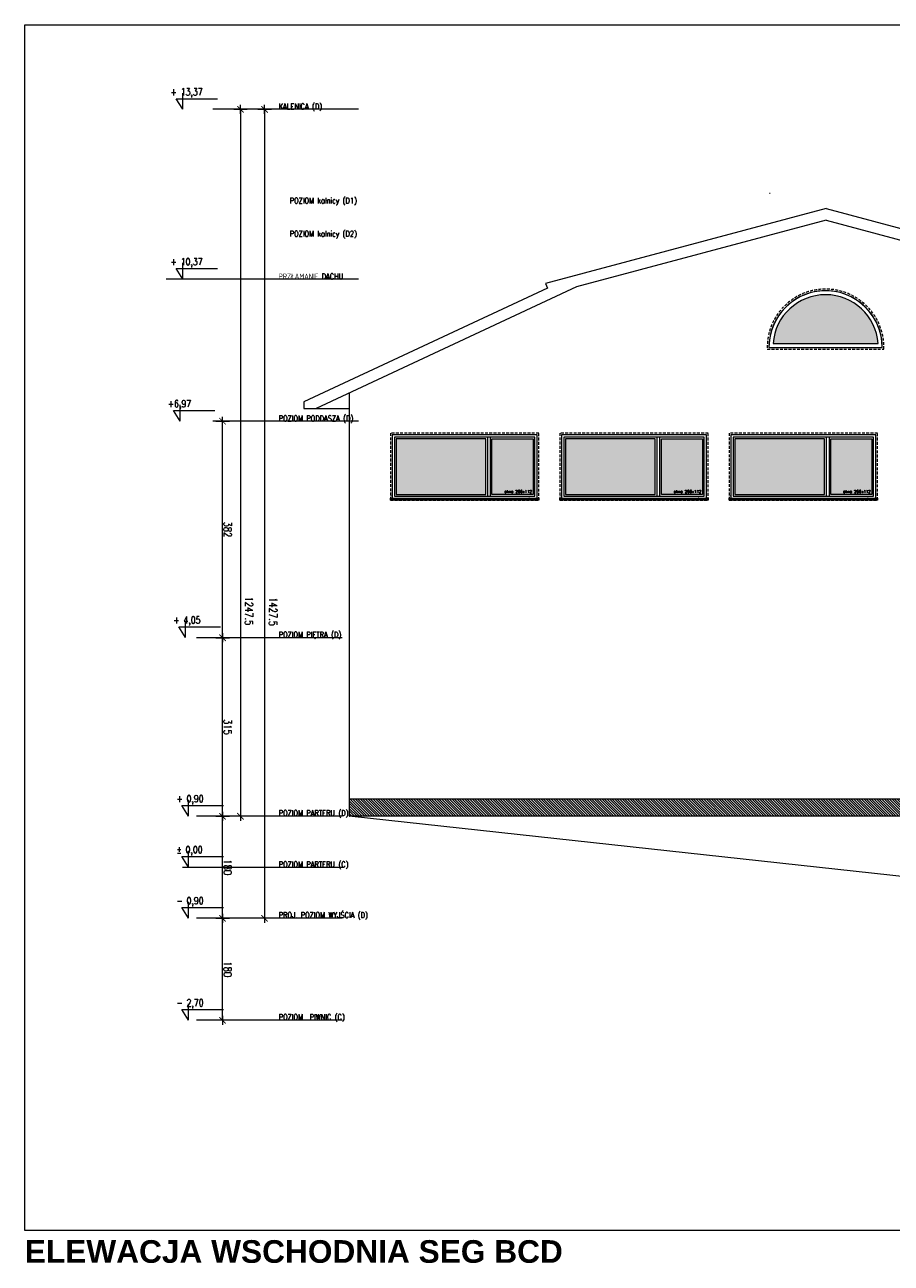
# Model space of a CAD drawing. Header units: millimetres. Extents: x -82287 to 177822, y -399756 to 0.
# Tile 36 of 228: x 61139 to 62668, y -238870 to -236685. Entities that reach past the tile are written whole.
import ezdxf
from ezdxf.enums import TextEntityAlignment as Align

# ---------------------------------------------------------------- set-up
doc = ezdxf.new("R2010")
doc.units = ezdxf.units.MM
doc.header["$MEASUREMENT"] = 0
doc.linetypes.add('SUŁOSZOWA - PB 21 03$0$CARKOVANA', pattern=[7.5, 5, -2.5])
doc.layers.get('DEFPOINTS').update_dxf_attribs({"lineweight": 50})
doc.layers.add('FL_XREF', color=252, linetype='Continuous')
for name, color, linetype, lineweight in [('SUŁOSZOWA - PB 21 03$0$! opisy okien elewacja', 251, 'Continuous', 0), ('SUŁOSZOWA - PB 21 03$0$!! 0_ Istn-okna', 251, 'Continuous', 0), ('SUŁOSZOWA - PB 21 03$0$!! 0_ Istn-sciany', 251, 'Continuous', 0), ('SUŁOSZOWA - PB 21 03$0$!! 0_ Opis', 251, 'Continuous', 0), ('SUŁOSZOWA - PB 21 03$0$!! 0_ WIDOK ELEWACJA', 251, 'Continuous', 0), ('SUŁOSZOWA - PB 21 03$0$!! 0_Opis_pom', 251, 'Continuous', 0), ('SUŁOSZOWA - PB 21 03$0$!! 1_Hatch dach', 251, 'Continuous', 0), ('SUŁOSZOWA - PB 21 03$0$!! 1_OPIS POM NOWE', 251, 'Continuous', 0), ('SUŁOSZOWA - PB 21 03$0$!! 2_ELEWACJA COKÓŁ', 251, 'Continuous', 0), ('SUŁOSZOWA - PB 21 03$0$0-rzedne-blok', 251, 'Continuous', 0)]:
    doc.layers.add(name, color=color, linetype=linetype, lineweight=lineweight)
doc.layers.add('SUŁOSZOWA - PB 21 03$0$ND', color=251, linetype='Continuous', lineweight=0, plot=False)
doc.styles.add('SUŁOSZOWA - PB 21 03$0$ARIAL', font='tahoma.ttf')
doc.styles.add('SUŁOSZOWA - PB 21 03$0$DEUTSCH', font='SIMPLEX8')
doc.styles.add('SUŁOSZOWA - PB 21 03$0$SIMPLEX', font='simplex.shx', dxfattribs={"width": 0.77})
doc.styles.add('SUŁOSZOWA - PB 21 03$0$STYLE10', font='arialbd.ttf')
doc.styles.add('SUŁOSZOWA - PB 21 03$0$TXT', font='simplex.shx')
doc.dimstyles.new('SUŁOSZOWA - PB 21 03$0$OL PB 100', dxfattribs={"dimscale": 4, "dimtxt": 3.5, "dimasz": 0.2, "dimexe": 10, "dimexo": 10, "dimgap": 0.5, "dimtad": 1, "dimdec": 1, "dimrnd": 0.5, "dimzin": 9, "dimdsep": 46, "dimtxsty": 'SUŁOSZOWA - PB 21 03$0$SIMPLEX', "dimblk": 'SUŁOSZOWA - PB 21 03$0$thick_MSz', "dimcen": 0.05, "dimdle": 8, "dimse1": 1, "dimse2": 1, "dimclrd": 256, "dimclre": 256, "dimclrt": 3, "dimadec": 1, "dimazin": 2, "dimtfac": 1, "dimtdec": 1, "dimtix": 1, "dimtofl": 0, "dimtmove": 2, "dimatfit": 3, "dimldrblk": 'SUŁOSZOWA - PB 21 03$0$thick_MSz', "dimfxl": 10, "dimfxlon": 1, "dimtolj": 1, "dimlwd": -1, "dimlwe": -1, "dimarcsym": 0})

# ---------------------------------------------------------------- blocks, each defined once
blk = doc.blocks.new('SUŁOSZOWA - PB 21 03$0$okno 266x112')
at = {"layer": 'SUŁOSZOWA - PB 21 03$0$!! 1_Hatch dach', "true_color": 0x575757}
h = blk.add_hatch(dxfattribs=at)
h.set_pattern_fill('ANSI31', color=251, scale=0.05, angle=180)
h.set_pattern_definition([(225, (48759.55389, -227260.51076), (0.11225320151, -0.11225320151), [])])
h.paths.add_polyline_path([(212, 10312.8), (-50, 10312.8), (-50, 10315.8), (212, 10315.8)])
h = blk.add_hatch(dxfattribs=at)
h.set_pattern_fill('DOTS', color=251, angle=180)
h.set_pattern_definition([(180, (0, 0), (-0.79375, -1.5875), [0, -1.5875])])
h.paths.add_polyline_path([(43.8, 10207.8), (202, 10207.8), (202, 10305.8), (43.8, 10305.8)])
h.paths.add_polyline_path([(32.8, 10207.8), (-40, 10207.8), (-40, 10305.8), (32.8, 10305.8)])
at = {"layer": 'SUŁOSZOWA - PB 21 03$0$! opisy okien elewacja'}
for p in [(209, 10314.3), (-33, 10312.8), (209, 10312.8), (209, 10308.3)]:
    blk.add_point(p, dxfattribs=at)
at = {"layer": 'SUŁOSZOWA - PB 21 03$0$!! 0_ Istn-okna', "linetype": 'SUŁOSZOWA - PB 21 03$0$CARKOVANA', "lineweight": 5}
blk.add_lwpolyline([(212, 10315.8), (-50, 10315.8), (-50, 10197.8), (212, 10197.8)], close=True, dxfattribs=at)
at = {"layer": 'SUŁOSZOWA - PB 21 03$0$!! 0_ Istn-okna'}
for points in [[(212, 10312.8), (-50, 10312.8), (-50, 10315.8), (212, 10315.8)], [(209, 10312.8), (-47, 10312.8), (-47, 10200.8), (209, 10200.8)], [(205, 10308.8), (-43, 10308.8), (-43, 10204.8), (205, 10204.8)], [(32.8, 10207.8), (-40, 10207.8), (-40, 10305.8), (32.8, 10305.8)], [(43.8, 10207.8), (202, 10207.8), (202, 10305.8), (43.8, 10305.8)]]:
    blk.add_lwpolyline(points, close=True, dxfattribs=at)
for points in [[(35.8, 10308.8), (-43, 10308.8)], [(35.8, 10204.8), (35.8, 10308.8)], [(205, 10308.8), (40.8, 10308.8)], [(40.8, 10204.8), (40.8, 10308.8)]]:
    blk.add_lwpolyline(points, dxfattribs=at)
at = {"insert": (10.9, 10298.3), "char_height": 5, "attachment_point": 1, "rotation": 180, "style": 'SUŁOSZOWA - PB 21 03$0$TXT'}
blk.add_mtext_dynamic_manual_height_columns('okno 266x112', width=52.63, gutter_width=75, heights=[0], dxfattribs=at)
blk = doc.blocks.new('SUŁOSZOWA - PB 21 03$0$okno polokragle')
at = {"layer": 'SUŁOSZOWA - PB 21 03$0$!! 1_Hatch dach', "true_color": 0x575757}
h = blk.add_hatch(dxfattribs=at)
h.set_pattern_fill('DOTS', color=251, angle=270)
h.set_pattern_definition([(90, (0, 0), (-1.5875, 0.79375), [0, -1.5875])])
h.paths.add_polyline_path([(-18333.5, 7496.3), (-18333.5, 7310.8, 0.927362)])
at = {"layer": 'SUŁOSZOWA - PB 21 03$0$!! 0_ Istn-okna', "linetype": 'SUŁOSZOWA - PB 21 03$0$CARKOVANA', "lineweight": 5}
blk.add_lwpolyline([(-18343.5, 7506.5), (-18343.5, 7300.6)], dxfattribs=at)
at = {"layer": 'SUŁOSZOWA - PB 21 03$0$!! 0_ Istn-okna'}
for points in [[(-18340.5, 7503.6), (-18340.5, 7303.6)], [(-18333.5, 7496.3), (-18333.5, 7310.8)]]:
    blk.add_lwpolyline(points, dxfattribs=at)
at = {"layer": 'SUŁOSZOWA - PB 21 03$0$!! 0_ Istn-okna', "linetype": 'SUŁOSZOWA - PB 21 03$0$CARKOVANA', "lineweight": 5}
blk.add_arc((-18340.5, 7403.6), 103, 268.331, 91.669, dxfattribs=at)
at = {"layer": 'SUŁOSZOWA - PB 21 03$0$!! 0_ Istn-okna'}
for radius, start, end in [(100, 270, 90), (93, 274.3167, 85.6833)]:
    blk.add_arc((-18340.5, 7403.6), radius, start, end, dxfattribs=at)
blk = doc.blocks.new('SUŁOSZOWA - PB 21 03$0$D_kota')
for p, q in [((8.7, 0), (8.7, 23)), ((-0.8, 15), (8.7, 15)), ((8.7, 0), (-0.8, 15))]:
    blk.add_line(p, q)
blk.add_lwpolyline([(-0.8, 15), (57.9, 15)])
at = {"style": 'SUŁOSZOWA - PB 21 03$0$DEUTSCH', "width": 0.8}
blk.add_attdef('POZ.ARCH', (7.3, 19.7), '', height=10, dxfattribs=at)
blk = doc.blocks.new('SUŁOSZOWA - PB 21 03$0$thick_MSz')
for p, q in [((-10, 0), (10, 0)), ((0, 15), (0, -15))]:
    blk.add_line(p, q)
at = {"const_width": 2, "elevation": 2}
blk.add_lwpolyline([(-7.1, -7.1), (7.1, 7.1)], dxfattribs=at)
blk = doc.blocks.new('*D182')
at = {"layer": 'DEFPOINTS', "color": 0, "ltscale": 100, "transparency": 16777216}
for p in [(-7256.9, 8688.1), (-7256.9, 8610.3), (-6009.6, 8600.1)]:
    blk.add_point(p, dxfattribs=at)
at = {"layer": 'SUŁOSZOWA - PB 21 03$0$ND', "ltscale": 100, "transparency": 16777216}
blk.add_line((-6010.4, 8610.3), (-7256.1, 8610.3), dxfattribs=at)
at = {"layer": 'SUŁOSZOWA - PB 21 03$0$ND', "ltscale": 100, "transparency": 16777216, "xscale": 0.8, "yscale": 0.8, "zscale": 0.8}
for p, rotation in [((-7256.9, 8610.3), 180.0000000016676), ((-6009.6, 8610.3), 1.667526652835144e-09)]:
    blk.add_blockref('SUŁOSZOWA - PB 21 03$0$thick_MSz', p, dxfattribs=dict(at, rotation=rotation))
at = {"layer": 'SUŁOSZOWA - PB 21 03$0$ND', "color": 3, "ltscale": 100, "transparency": 16777216, "insert": (-6894.8, 8595.3), "char_height": 14, "attachment_point": 5, "rotation": 180, "style": 'SUŁOSZOWA - PB 21 03$0$SIMPLEX'}
blk.add_mtext('\\A1;1247.5', dxfattribs=at)
blk = doc.blocks.new('*D183')
at = {"layer": 'DEFPOINTS', "color": 0, "ltscale": 100, "transparency": 16777216}
for p in [(-7436.9, 8703.8), (-7256.9, 8703.8), (-7256.9, 8642)]:
    blk.add_point(p, dxfattribs=at)
at = {"layer": 'SUŁOSZOWA - PB 21 03$0$ND', "ltscale": 100, "transparency": 16777216}
blk.add_line((-7436.1, 8642), (-7257.7, 8642), dxfattribs=at)
at = {"layer": 'SUŁOSZOWA - PB 21 03$0$ND', "ltscale": 100, "transparency": 16777216, "xscale": 0.8, "yscale": 0.8, "zscale": 0.8}
for p, rotation in [((-7436.9, 8642), 180.0000000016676), ((-7256.9, 8642), 1.667526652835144e-09)]:
    blk.add_blockref('SUŁOSZOWA - PB 21 03$0$thick_MSz', p, dxfattribs=dict(at, rotation=rotation))
at = {"layer": 'SUŁOSZOWA - PB 21 03$0$ND', "color": 3, "ltscale": 100, "transparency": 16777216, "insert": (-7346.9, 8633), "char_height": 14, "attachment_point": 5, "rotation": 180, "style": 'SUŁOSZOWA - PB 21 03$0$SIMPLEX'}
blk.add_mtext('\\A1;180', dxfattribs=at)
blk = doc.blocks.new('*D184')
at = {"layer": 'DEFPOINTS', "color": 0, "ltscale": 100, "transparency": 16777216}
for p in [(-7256.9, 8703.8), (-6941.9, 8703.8), (-6941.9, 8642)]:
    blk.add_point(p, dxfattribs=at)
at = {"layer": 'SUŁOSZOWA - PB 21 03$0$ND', "ltscale": 100, "transparency": 16777216}
blk.add_line((-7256.1, 8642), (-6942.7, 8642), dxfattribs=at)
at = {"layer": 'SUŁOSZOWA - PB 21 03$0$ND', "ltscale": 100, "transparency": 16777216, "xscale": 0.8, "yscale": 0.8, "zscale": 0.8, "rotation": 180}
blk.add_blockref('SUŁOSZOWA - PB 21 03$0$thick_MSz', (-7256.9, 8642), dxfattribs=at)
at = {"layer": 'SUŁOSZOWA - PB 21 03$0$ND', "ltscale": 100, "transparency": 16777216, "xscale": 0.8, "yscale": 0.8, "zscale": 0.8}
blk.add_blockref('SUŁOSZOWA - PB 21 03$0$thick_MSz', (-6941.9, 8642), dxfattribs=at)
at = {"layer": 'SUŁOSZOWA - PB 21 03$0$ND', "color": 3, "ltscale": 100, "transparency": 16777216, "insert": (-7099.4, 8633), "char_height": 14, "attachment_point": 5, "rotation": 180, "style": 'SUŁOSZOWA - PB 21 03$0$SIMPLEX'}
blk.add_mtext('\\A1;315', dxfattribs=at)
blk = doc.blocks.new('*D185')
at = {"layer": 'DEFPOINTS', "color": 0, "ltscale": 100, "transparency": 16777216}
for p in [(-6941.9, 8703.8), (-6559.9, 8703.8), (-6559.9, 8642)]:
    blk.add_point(p, dxfattribs=at)
at = {"layer": 'SUŁOSZOWA - PB 21 03$0$ND', "ltscale": 100, "transparency": 16777216}
blk.add_line((-6941.1, 8642), (-6560.7, 8642), dxfattribs=at)
at = {"layer": 'SUŁOSZOWA - PB 21 03$0$ND', "ltscale": 100, "transparency": 16777216, "xscale": 0.8, "yscale": 0.8, "zscale": 0.8, "rotation": 180}
blk.add_blockref('SUŁOSZOWA - PB 21 03$0$thick_MSz', (-6941.9, 8642), dxfattribs=at)
at = {"layer": 'SUŁOSZOWA - PB 21 03$0$ND', "ltscale": 100, "transparency": 16777216, "xscale": 0.8, "yscale": 0.8, "zscale": 0.8}
blk.add_blockref('SUŁOSZOWA - PB 21 03$0$thick_MSz', (-6559.9, 8642), dxfattribs=at)
at = {"layer": 'SUŁOSZOWA - PB 21 03$0$ND', "color": 3, "ltscale": 100, "transparency": 16777216, "insert": (-6750.9, 8633), "char_height": 14, "attachment_point": 5, "rotation": 180, "style": 'SUŁOSZOWA - PB 21 03$0$SIMPLEX'}
blk.add_mtext('\\A1;382', dxfattribs=at)
blk = doc.blocks.new('*D186')
at = {"layer": 'DEFPOINTS', "color": 0, "ltscale": 100, "transparency": 16777216}
for p in [(-7616.9, 8679.3), (-7436.9, 8679.3), (-7436.9, 8642)]:
    blk.add_point(p, dxfattribs=at)
at = {"layer": 'SUŁOSZOWA - PB 21 03$0$ND', "ltscale": 100, "transparency": 16777216}
blk.add_line((-7616.1, 8642), (-7437.7, 8642), dxfattribs=at)
at = {"layer": 'SUŁOSZOWA - PB 21 03$0$ND', "ltscale": 100, "transparency": 16777216, "xscale": 0.8, "yscale": 0.8, "zscale": 0.8}
for p, rotation in [((-7616.9, 8642), 180.0000000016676), ((-7436.9, 8642), 1.667526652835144e-09)]:
    blk.add_blockref('SUŁOSZOWA - PB 21 03$0$thick_MSz', p, dxfattribs=dict(at, rotation=rotation))
at = {"layer": 'SUŁOSZOWA - PB 21 03$0$ND', "color": 3, "ltscale": 100, "transparency": 16777216, "insert": (-7526.9, 8633), "char_height": 14, "attachment_point": 5, "rotation": 180, "style": 'SUŁOSZOWA - PB 21 03$0$SIMPLEX'}
blk.add_mtext('\\A1;180', dxfattribs=at)
blk = doc.blocks.new('*D187')
at = {"layer": 'DEFPOINTS', "color": 0, "ltscale": 100, "transparency": 16777216}
for p in [(-7436.9, 8688.1), (-7436.9, 8567.8), (-6009.6, 8557.6)]:
    blk.add_point(p, dxfattribs=at)
at = {"layer": 'SUŁOSZOWA - PB 21 03$0$ND', "ltscale": 100, "transparency": 16777216}
blk.add_line((-6010.4, 8567.8), (-7436.1, 8567.8), dxfattribs=at)
at = {"layer": 'SUŁOSZOWA - PB 21 03$0$ND', "ltscale": 100, "transparency": 16777216, "xscale": 0.8, "yscale": 0.8, "zscale": 0.8}
for p, rotation in [((-7436.9, 8567.8), 180.0000000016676), ((-6009.6, 8567.8), 1.667526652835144e-09)]:
    blk.add_blockref('SUŁOSZOWA - PB 21 03$0$thick_MSz', p, dxfattribs=dict(at, rotation=rotation))
at = {"layer": 'SUŁOSZOWA - PB 21 03$0$ND', "color": 3, "ltscale": 100, "transparency": 16777216, "insert": (-6895.9, 8552.8), "char_height": 14, "attachment_point": 5, "rotation": 180, "style": 'SUŁOSZOWA - PB 21 03$0$SIMPLEX'}
blk.add_mtext('\\A1;1427.5', dxfattribs=at)
blk = doc.blocks.new('SUŁOSZOWA - PB 21 03$0$BLOK POZIOMY SALA GIMNASTYCZNA')
for p, q in [((-7616.85, 8430.57), (-7616.85, 8688.11)), ((-7436.85, 8430.57), (-7436.85, 8688.11)), ((-7256.85, 8430.57), (-7256.85, 8688.11)), ((-6941.85, 8430.57), (-6941.85, 8688.11)), ((-6559.85, 8401.77), (-6559.85, 8659.32)), ((-6309.42, 8401.77), (-6309.42, 8659.32)), ((-6009.57, 8401.77), (-6009.57, 8659.32))]:
    blk.add_line(p, q)
for points in [[(-6309.42, 8401.77), (-6309.42, 8741.67)], [(-7346.85, 8712.69), (-7346.85, 8429.66)]]:
    blk.add_lwpolyline(points)
at = {"layer": 'SUŁOSZOWA - PB 21 03$0$0-rzedne-blok'}
ref = blk.add_blockref('SUŁOSZOWA - PB 21 03$0$D_kota', (-7616.85, 8712.69), dxfattribs=dict(at, xscale=1.250000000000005, yscale=1.250000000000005, zscale=1.250000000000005, rotation=270))
ref.add_attrib('POZ.ARCH', '- 2,70  ', (-7592.27, 8723.52), dxfattribs={"layer": '0', "height": 12.5, "rotation": 270, "style": 'SUŁOSZOWA - PB 21 03$0$DEUTSCH', "width": 0.8})
ref = blk.add_blockref('SUŁOSZOWA - PB 21 03$0$D_kota', (-7436.85, 8712.69), dxfattribs=dict(at, xscale=1.250000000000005, yscale=1.250000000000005, zscale=1.250000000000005, rotation=270))
ref.add_attrib('POZ.ARCH', '- 0,90  ', (-7412.27, 8723.52), dxfattribs={"layer": '0', "height": 12.5, "rotation": 270, "style": 'SUŁOSZOWA - PB 21 03$0$DEUTSCH', "width": 0.8})
ref = blk.add_blockref('SUŁOSZOWA - PB 21 03$0$D_kota', (-7346.85, 8712.69), dxfattribs=dict(at, xscale=1.250000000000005, yscale=1.250000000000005, zscale=1.250000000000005, rotation=270))
ref.add_attrib('POZ.ARCH', '%%p 0,00  ', (-7322.27, 8723.52), dxfattribs={"layer": '0', "height": 12.5, "rotation": 270, "style": 'SUŁOSZOWA - PB 21 03$0$DEUTSCH', "width": 0.8})
ref = blk.add_blockref('SUŁOSZOWA - PB 21 03$0$D_kota', (-7256.85, 8712.69), dxfattribs=dict(at, xscale=1.250000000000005, yscale=1.250000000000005, zscale=1.250000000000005, rotation=270))
ref.add_attrib('POZ.ARCH', '+ 0,90  ', (-7232.27, 8723.52), dxfattribs={"layer": '0', "height": 12.5, "rotation": 270, "style": 'SUŁOSZOWA - PB 21 03$0$DEUTSCH', "width": 0.8})
ref = blk.add_blockref('SUŁOSZOWA - PB 21 03$0$D_kota', (-6941.38, 8718.1), dxfattribs=dict(at, xscale=1.250000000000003, yscale=1.250000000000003, zscale=1.250000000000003, rotation=269.9999999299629))
ref.add_attrib('POZ.ARCH', '+ 4,05', (-6916.8, 8728.93), dxfattribs={"layer": '0', "height": 12.5, "rotation": 270, "style": 'SUŁOSZOWA - PB 21 03$0$DEUTSCH', "width": 0.8})
ref = blk.add_blockref('SUŁOSZOWA - PB 21 03$0$D_kota', (-6559.85, 8727.86), dxfattribs=dict(at, xscale=1.250000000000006, yscale=1.250000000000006, zscale=1.250000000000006, rotation=270))
ref.add_attrib('POZ.ARCH', '+6,97', (-6535.27, 8738.69), dxfattribs={"layer": '0', "height": 12.5, "rotation": 270, "style": 'SUŁOSZOWA - PB 21 03$0$DEUTSCH', "width": 0.8})
ref = blk.add_blockref('SUŁOSZOWA - PB 21 03$0$D_kota', (-6309.42, 8723.05), dxfattribs=dict(at, xscale=1.250000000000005, yscale=1.250000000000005, zscale=1.250000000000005, rotation=270))
ref.add_attrib('POZ.ARCH', '+ 10,37', (-6284.84, 8733.88), dxfattribs={"layer": '0', "height": 12.5, "rotation": 270, "style": 'SUŁOSZOWA - PB 21 03$0$DEUTSCH', "width": 0.8})
ref = blk.add_blockref('SUŁOSZOWA - PB 21 03$0$D_kota', (-6009.57, 8723.05), dxfattribs=dict(at, xscale=1.250000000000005, yscale=1.250000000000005, zscale=1.250000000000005, rotation=270))
ref.add_attrib('POZ.ARCH', '+ 13,37', (-5984.99, 8733.88), dxfattribs={"layer": '0', "height": 12.5, "rotation": 270, "style": 'SUŁOSZOWA - PB 21 03$0$DEUTSCH', "width": 0.8})
at = {"style": 'SUŁOSZOWA - PB 21 03$0$SIMPLEX', "width": 0.77}
for s, p in [('POZIOM  PIWNIC (C)', (-7616.31, 8542.85)), ('PROJ. POZIOM WYJŚCIA (D)', (-7436.31, 8542.85)), ('POZIOM PARTERU (C)', (-7346.85, 8542.85)), ('POZIOM PARTERU (D)', (-7256.31, 8542.85)), ('POZIOM PIĘTRA (D)', (-6941.31, 8542.85)), ('POZIOM PODDASZA (D)', (-6559.85, 8542.85)), ('PRZŁAMANIE DACHU', (-6309.42, 8542.85)), ('POZIOM kalnicy (D2)', (-6234.21, 8523.33, -0.04)), ('POZIOM kalnicy (D1)', (-6175.6, 8523.33, -0.04)), ('KALENICA (D)', (-6009.57, 8542.85))]:
    blk.add_text(s, height=10, rotation=270, dxfattribs=at).set_placement(p)
at = {"layer": 'SUŁOSZOWA - PB 21 03$0$ND', "ltscale": 100}
for base, p1, p2, picture, middle in [((-7256.85, 8641.97), (-7436.85, 8703.84), (-7256.85, 8703.84), '*D183', (-7346.85, 8632.97)), ((-7436.85, 8641.97), (-7616.85, 8679.26), (-7436.85, 8679.26), '*D186', (-7526.85, 8632.97))]:
    dim = blk.add_linear_dim(base=base, p1=p1, p2=p2, angle=0, dimstyle='SUŁOSZOWA - PB 21 03$0$OL PB 100', dxfattribs=at)
    dim.commit()
    dim.dimension.update_dxf_attribs({"geometry": picture, "text_midpoint": middle})
for base, p1, p2, picture, middle in [((-6941.85, 8641.97), (-7256.85, 8703.84), (-6941.85, 8703.84), '*D184', (-7099.35, 8632.97)), ((-6559.85, 8641.97), (-6941.85, 8703.84), (-6559.85, 8703.84), '*D185', (-6750.85, 8632.97))]:
    dim = blk.add_linear_dim(base=base, p1=p1, p2=p2, dimstyle='SUŁOSZOWA - PB 21 03$0$OL PB 100', dxfattribs=at)
    dim.commit()
    dim.dimension.update_dxf_attribs({"geometry": picture, "text_midpoint": middle})
for base, p1, p2, picture, middle in [((-7436.85, 8567.75), (-6009.57, 8557.61), (-7436.85, 8688.11), '*D187', (-6895.9, 8552.8)), ((-7256.85, 8610.27), (-6009.57, 8600.13), (-7256.85, 8688.11), '*D182', (-6894.77, 8595.31))]:
    dim = blk.add_linear_dim(base=base, p1=p1, p2=p2, angle=0, dimstyle='SUŁOSZOWA - PB 21 03$0$OL PB 100', dxfattribs=at)
    dim.commit()
    dim.dimension.update_dxf_attribs({"geometry": picture, "text_midpoint": middle, "dimtype": 160})
blk = doc.blocks.new('SUŁOSZOWA - PB 21 03')
at = {"layer": 'SUŁOSZOWA - PB 21 03$0$!! 2_ELEWACJA COKÓŁ'}
h = blk.add_hatch(dxfattribs=at)
h.set_pattern_fill('ANSI31', color=250, angle=-90)
h.set_pattern_definition([(315, (261219.8475, -168850.5973), (2.24506403, 2.24506403), [])])
h.paths.add_polyline_path([(62915.25917, -238134.26576), (62915.25917, -238104.26576), (61649.25917, -238104.26576), (61649.25917, -238134.26576)])
h.paths.add_polyline_path([(61540.34755, -238134.39481), (61693.41303, -238134.39481), (61693.41303, -238110.78362), (61540.34755, -238110.78362)], flags=9)
at = {"layer": 'SUŁOSZOWA - PB 21 03$0$! opisy okien elewacja'}
blk.add_lwpolyline([(68096.18025, -236737.82104), (68096.18025, -238865.24478), (61076.44714, -238865.24478), (61076.44714, -236737.82104)], close=True, dxfattribs=at)
at = {"layer": 'SUŁOSZOWA - PB 21 03$0$!! 0_ Istn-sciany'}
blk.add_lwpolyline([(62905.25917, -238271.26576), (61649.25917, -238134.26576)], dxfattribs=at)
at = {"layer": 'SUŁOSZOWA - PB 21 03$0$!! 0_ WIDOK ELEWACJA'}
for points in [[(62391.25917, -237034.91003), (62392.25917, -237035.17798)], [(62491.25919, -237061.70495), (61995.55467, -237194.52858)], [(62491.25919, -237082.41048), (62050.71749, -237200.45327)], [(62491.25919, -237061.70495), (62959.53237, -237187.17837)], [(62491.25919, -237082.41048), (62950.33508, -237205.41949)], [(61999.22401, -237202.39752), (61569.25917, -237402.89341)], [(62050.71749, -237200.45327), (61590.84912, -237414.89341)], [(61995.55467, -237194.52858), (61999.22401, -237202.39752)], [(62390.25919, -237307.1664), (62590.25919, -237307.1664)], [(61649.25917, -237387.65636), (61649.25917, -238134.26576)], [(61569.25917, -237402.89341), (61569.25917, -237414.89341), (61590.84912, -237414.89341)], [(61590.84912, -237414.89341), (61649.25917, -237414.89341)], [(62922.25917, -238104.26576), (61649.25917, -238104.26576)], [(63143.25917, -238134.26576), (61649.25917, -238134.26576)]]:
    blk.add_lwpolyline(points, dxfattribs=at)
blk.add_arc((62490.25919, -237307.1664), 100, 0, 180, dxfattribs=at)
at = {"layer": 'SUŁOSZOWA - PB 21 03$0$! opisy okien elewacja'}
for name, p, rotation in [('SUŁOSZOWA - PB 21 03$0$BLOK POZIOMY SALA GIMNASTYCZNA', (70067.61568, -230877.41154), 89.99999999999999), ('SUŁOSZOWA - PB 21 03$0$okno polokragle', (69893.84285, -218966.62031), 89.99999999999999), ('SUŁOSZOWA - PB 21 03$0$okno 266x112', (61934.09252, -227260.51076), 180), ('SUŁOSZOWA - PB 21 03$0$okno 266x112', (62233.09252, -227260.51076), 180), ('SUŁOSZOWA - PB 21 03$0$okno 266x112', (62532.09252, -227260.51076), 180)]:
    blk.add_blockref(name, p, dxfattribs=dict(at, rotation=rotation))
at = {"layer": 'SUŁOSZOWA - PB 21 03$0$!! 0_ Opis', "insert": (61076.44714, -238882.2034), "char_height": 40, "attachment_point": 1, "style": 'SUŁOSZOWA - PB 21 03$0$STYLE10'}
blk.add_mtext_dynamic_manual_height_columns('ELEWACJA WSCHODNIA SEG BCD', width=2318.6701957, gutter_width=75, heights=[0], dxfattribs=at)
at = {"layer": 'SUŁOSZOWA - PB 21 03$0$!! 0_Opis_pom', "ltscale": 0.7, "style": 'SUŁOSZOWA - PB 21 03$0$ARIAL'}
for tag, p in [('B0,19', (52679.2094, -194257.55204)), ('B2,14', (73874.0461, -194402.0887)), ('B1,21', (60405.50261, -194427.18207)), ('B2,12', (73342.49259, -194413.89249)), ('A1,16', (59129.54925, -194448.08429)), ('B1/17', (59524.53699, -194450.37428)), ('B1,19', (59914.81903, -194448.15658)), ('1,22', (60947.33929, -194456.1144)), ('1,23', (61575.22173, -194450.37428)), ('B2,11', (73069.01144, -194438.89383)), ('B2,16', (75195.07765, -194441.83446)), ('B0,15', (51514.15008, -194461.8073)), ('B0,18', (52071.43815, -194478.40179)), ('A1,1', (58808.06672, -194460.94161)), ('B1,18', (59715.51745, -194473.87108)), ('B2,17', (75506.7465, -194471.3759)), ('B2,19.1', (76701.67035, -194466.03695)), ('B3,7', (87459.81312, -194465.07097)), ('B3,3', (88235.73906, -194465.79732)), ('B3,8', (90006.66539, -194478.47972)), ('B1,20', (60198.53687, -194490.17374)), ('B2,10', (72728.63362, -194489.37283)), ('B2,13', (73649.91716, -194500.01242)), ('B2,15', (74566.38885, -194487.81114)), ('B3,6', (86826.65132, -194483.15512)), ('A0,6', (49094.40602, -194505.72387)), ('A0,4', (49692.81919, -194517.93289)), ('B0,22', (54187.56644, -194519.04308)), ('A1,6', (58565.96262, -194514.50753)), ('B1,1', (61908.24378, -194515.48656)), ('A2,5', (72452.45009, -194505.90583)), ('A0,5', (49399.71914, -194533.19455)), ('A0,3', (49906.53818, -194524.03766)), ('B0,20', (53125.45224, -194527.8835)), ('B0,21', (53847.26622, -194535.08002)), ('B1,3', (62229.35503, -194604.49851)), ('B2,18', (75922.43604, -194612.23635)), ('B2,19', (77152.69039, -194617.53776)), ('A3,4', (85509.27934, -194642.47136)), ('B0,24B', (54824.42896, -194684.26784)), ('B1,4', (63476.45184, -194691.11207)), ('B0,13', (50367.63944, -194706.5583)), ('B0,16', (51457.40872, -194704.43091)), ('B0,17', (51897.58569, -194706.77195)), ('A2,4', (71695.75649, -194707.44268)), ('A1,5', (58149.22649, -194724.80163)), ('A2.1', (72371.45884, -194731.56251)), ('B0,23', (54542.05776, -194742.93939)), ('A1,2', (58744.42262, -194746.622)), ('B1,2D', (60756.29674, -194750.92727)), ('A1,15', (59129.54925, -194780.73348)), ('B0,14', (50962.60809, -194789.06568)), ('B1,4', (63483.03852, -194791.04365)), ('A3.1', (86079.08704, -194786.62422)), ('A0,2', (49295.91259, -194810.95246)), ('B0,7', (52851.95551, -194845.56115)), ('B1,2B', (62374.83512, -194841.86715)), ('B2.7', (74548.27897, -194836.12781)), ('B3,2', (89035.72921, -194837.99287)), ('B1,2A', (61803.35407, -194869.27513)), ('B0,8', (51561.38742, -194890.27848)), ('A1,3', (58810.05243, -195008.83917)), ('A3.2', (86016.50296, -195004.88875)), ('A0,10', (49695.87246, -195042.9259)), ('A0,1', (49914.27925, -195025.82804)), ('B0,17', (51225.06492, -195049.74007)), ('B2.2', (74976.1855, -195068.47988)), ('A0,7', (49042.50308, -195082.6056)), ('B0,6', (52110.41055, -195069.39267)), ('B1,8', (61403.63433, -195071.25189)), ('A2.2', (72371.45884, -195070.78713)), ('B3,11', (88623.94853, -195099.23575)), ('B3,4', (87612.56208, -195132.78192)), ('B3,5', (86839.47632, -195174.05241)), ('B0,12', (50313.60595, -195207.52936)), ('B0,11', (50726.178, -195219.06638)), ('B3,10', (89778.42161, -195220.68871)), ('B1,6', (63686.26823, -195231.3997)), ('B0,10', (51476.34179, -195259.44699)), ('B0,24A', (54359.17011, -195245.97867)), ('A1,4', (58093.66276, -195250.96213)), ('B3,9', (90479.74099, -195260.18621)), ('A0,11', (49643.96951, -195271.84772)), ('B1,14', (59332.54805, -195280.73534)), ('A0,8', (49042.50308, -195293.21363)), ('B0,9', (51798.4912, -195291.17482)), ('B2,21', (75970.16114, -195290.81005)), ('B0,3', (52068.59538, -195319.60465)), ('B1,13', (60186.62513, -195314.46953)), ('B1,10', (60892.94126, -195319.45825)), ('B1,5', (63419.22943, -195317.21026)), ('A2.3', (71832.37045, -195318.78232)), ('B2,9', (73175.51251, -195317.21162)), ('B2,4', (74493.5947, -195318.7733)), ('B2,3', (74674.2815, -195319.28036)), ('A3,3', (85569.83931, -195318.78232)), ('B3,1', (88723.65615, -195329.98594)), ('B1,9', (61058.12383, -195344.48743)), ('B2,8', (73894.209, -195338.18956)), ('B2.1', (75304.74121, -195348.36327)), ('B2,20', (77211.021, -195343.82367)), ('B0,2', (52227.2348, -195357.98297)), ('B1,2C', (61827.40698, -195369.02625)), ('B1,7', (62134.52151, -195372.05069)), ('A0,9', (49001.50444, -195413.15723)), ('B0,1', (53061.17304, -195403.85659)), ('A0,12', (49689.76592, -195485.50737)), ('B0,4', (52224.78303, -195500.96352)), ('B1,11', (61050.00078, -195512.89565)), ('B2,5', (74686.48999, -195507.24036)), ('B1,12', (60864.00751, -195544.00738)), ('B2,6', (74499.29165, -195549.55175)), ('B0,5', (52066.14362, -195556.83806)), ('C2,2', (74812.78942, -195865.8959)), ('C1,3', (61091.58871, -195973.27844)), ('C0,2A', (52278.30875, -196050.48297)), ('C0,1', (52808.36775, -196132.34208)), ('C1,2', (61690.27405, -196439.72387)), ('C1,1', (62060.59754, -196465.28533)), ('C3,1', (88979.71614, -196545.67785)), ('C0,2B', (53028.88223, -196668.8019)), ('C1,4', (61008.68123, -196686.32122)), ('C2,1', (75334.65984, -196786.2197)), ('C2,3', (74834.65119, -196933.26657)), ('C1,5', (61062.7252, -196991.42453)), ('C1,10', (62127.38542, -196998.81344)), ('C1,9', (62147.33751, -197289.53424)), ('C1,6', (61131.41824, -197329.69535)), ('C0,3', (52181.98562, -197341.92176)), ('C0,4', (52345.96562, -197596.60561)), ('D1,1', (73931.12245, -197584.03121)), ('D0,18', (60296.49264, -197617.95269)), ('C2,4', (75243.70451, -197663.89)), ('D0,7', (59141.53804, -197722.84718)), ('D0,3', (59562.25866, -197751.14316)), ('D0,17', (60701.16801, -197741.44864)), ('C1,7', (61222.2575, -197737.18052)), ('D1,6', (72757.78643, -197751.22612)), ('D1,4', (73157.19908, -197744.29721)), ('D0,10', (58357.73602, -197820.93991)), ('D0,6', (58741.71849, -197802.61699)), ('D,09', (59195.67196, -197881.51243)), ('C0,5', (52269.72696, -197902.4362)), ('C0,6', (52872.93793, -197917.07354)), ('D0,2', (59943.06082, -197917.06725)), ('D1,3', (73475.28953, -197924.29875)), ('D0,16', (60721.3534, -197935.2949)), ('D0,8', (59058.9008, -197963.64925)), ('D0,5', (59448.52586, -197969.8061)), ('C2,5', (74555.08284, -197988.7886)), ('D1,5', (73291.61607, -197999.29956)), ('D0,4', (59655.02693, -198042.2589)), ('D0,15', (60692.12223, -198127.4643)), ('D0,1', (59931.33074, -198173.12806)), ('D1,2', (73578.07819, -198172.30068)), ('D0,11', (58161.27105, -198211.45823)), ('D0,12', (58250.99458, -198537.17631)), ('D0,13', (58250.99458, -198764.99605)), ('D0,14', (59130.08589, -198795.3373)), ('D1,7', (71854.87376, -198786.88467)), ('D1,8', (71715.35366, -199212.44512))]:
    blk.add_attdef(tag, text='', height=11.968, dxfattribs=at).set_placement(p, align=Align.MIDDLE_CENTER)
at = {"layer": 'SUŁOSZOWA - PB 21 03$0$!! 1_OPIS POM NOWE', "style": 'SUŁOSZOWA - PB 21 03$0$ARIAL'}
for tag, p in [('C1.7A', (61271.6179, -197538.30303)), ('C2.5B', (74970.66097, -197546.70728)), ('C2,5C', (74903.71123, -197659.13664)), ('C2.4', (75374.07862, -197726.11453)), ('D1,2B', (74322.25834, -197791.43247)), ('C1.7C', (61260.26049, -197811.38428)), ('C1.8B', (61588.27341, -197817.62151)), ('C1.8A', (61884.42005, -197818.94854)), ('C1.7B', (61322.12354, -197933.89849)), ('C2,5A', (74943.41937, -197993.49482)), ('E1.2', (62164.78326, -198139.98688)), ('E1.5E', (62692.10372, -198153.27854)), ('D1,2C', (73419.9359, -198156.57844)), ('E2.9', (75361.45041, -198161.88904)), ('E2.7', (76022.45692, -198162.26272)), ('E3.1', (88990.58975, -198158.87886)), ('E1.1', (61330.46191, -198191.9806)), ('E1.5D', (62993.60773, -198185.416)), ('D1,2A', (74280.17915, -198172.30068)), ('E1.5C', (63016.9343, -198246.3437)), ('E1.5B', (63264.15117, -198307.8661)), ('E3.2', (88781.41347, -198385.24275)), ('E1.6', (61022.6264, -198421.00827)), ('E2.2', (74782.75417, -198427.85813)), ('E2.8', (75757.29014, -198437.09188)), ('E2.6', (76531.8031, -198444.40756)), ('E3.4', (89392.22607, -198450.03942)), ('E1.5A', (63049.47589, -198456.39852)), ('E1.5G', (62892.39981, -198586.12622)), ('E1.5F', (62736.15118, -198589.14592)), ('E1,4', (61888.25021, -198652.6996)), ('E2.1', (75803.99631, -198697.05773)), ('E1.5L', (63297.7633, -198733.65678)), ('E1.3', (61058.5992, -198806.28147)), ('E1.5H', (62893.53005, -198830.01758)), ('E2,3', (74778.52304, -198843.9541)), ('E3.3', (89150.95684, -198867.32581)), ('E1.5K', (63266.15427, -198904.67789)), ('E1.5I', (62723.74907, -199005.87002)), ('E2.4', (75135.87669, -199083.20857)), ('E2.5', (76615.04061, -199164.91143)), ('E1.5J', (63204.25187, -199215.697))]:
    blk.add_attdef(tag, text='', height=11.968, dxfattribs=at).set_placement(p, align=Align.MIDDLE_CENTER)

msp = doc.modelspace()

# ---------------------------------------------------------------- block references
at = {"layer": 'FL_XREF'}
msp.add_blockref('SUŁOSZOWA - PB 21 03', (62.3, 52.9), dxfattribs=at)

doc.saveas('drawing.dxf')
